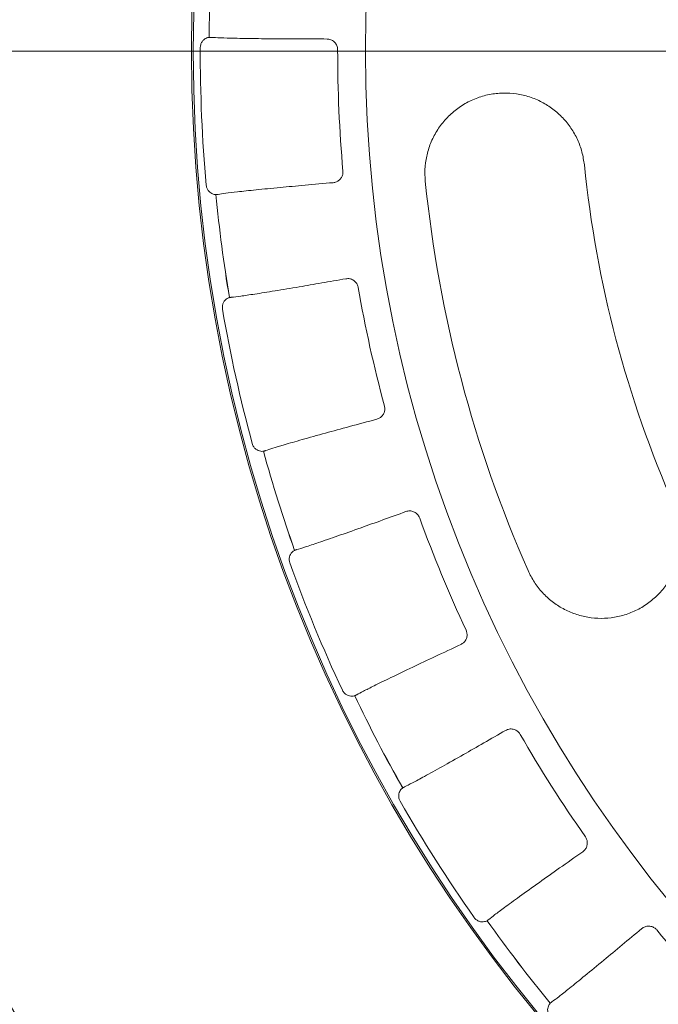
# Model space of a CAD drawing. Header units: centimetres. Extents: x -9388 to 91680, y -1419244 to 50347.
# Tile 155 of 183: x 44980 to 45040, y -689588 to -689496. Entities that reach past the tile are written whole.
import ezdxf

# ---------------------------------------------------------------- set-up
doc = ezdxf.new("R2010")
doc.units = ezdxf.units.CM
doc.layers.add('! wpusty dachowe_Nr_pióra__1', color=7, linetype='Continuous', lineweight=13)
doc.layers.add('Q_podkład', color=8, linetype='Continuous', lineweight=9)
doc.layers.add('Q_kd_wpusty', color=7, linetype='Continuous', lineweight=15, true_color=0x009901)

# ---------------------------------------------------------------- blocks, each defined once
blk = doc.blocks.new('PAB.02_RZUT DACHU')
at = {"layer": '! wpusty dachowe_Nr_pióra__1', "color": 8, "linetype": 'Continuous'}
blk.add_arc((45137.867, -709499.063), 142.076, 90, 270, dxfattribs=at)
blk = doc.blocks.new('A$C674D9795')
at = {"layer": 'Q_kd_wpusty', "linetype": 'Continuous', "ltscale": 0.5}
blk.add_line((-0.5, 0), (-25, 0), dxfattribs=at)
blk.add_line((-0.5, 0), (-25, 0), dxfattribs=at)
at = {"layer": 'Q_kd_wpusty', "linetype": 'Continuous'}
for radius in [25, 25, 14.1906, 14.1906, 12.5741, 12.5741]:
    blk.add_circle((0, 0), radius, dxfattribs=at)
for radius, start, end in [(18.25, 146.75121, 213.24879), (18.25, 146.75121, 213.24879), (14.0417, 175.49412, 179.47058), (14.0417, 175.49412, 179.47058), (14.1243, 179.86289, 185.10181), (14.1243, 179.86289, 185.10181), (12.8349, 179.94082, 185.02388), (12.8349, 179.94082, 185.02388), (10.5741, 185.7909, 203.7909), (10.5741, 185.7909, 203.7909), (12.0741, 185.7909, 203.7909), (12.0741, 185.7909, 203.7909), (14.0421, 185.49403, 189.47068), (14.0421, 185.49403, 189.47068), (14.0417, 185.49412, 189.47058), (14.0417, 185.49412, 189.47058), (12.8349, 189.94082, 195.02388), (12.8349, 189.94082, 195.02388), (14.1243, 189.86289, 195.10181), (14.1243, 189.86289, 195.10181), (14.0421, 195.49403, 199.47068), (14.0421, 195.49403, 199.47068), (14.0417, 195.49412, 199.47058), (14.0417, 195.49412, 199.47058), (12.8349, 199.94082, 205.02388), (12.8349, 199.94082, 205.02388), (14.1243, 199.86289, 205.10181), (14.1243, 199.86289, 205.10181), (14.0421, 205.49403, 209.47068), (14.0421, 205.49403, 209.47068), (14.0417, 205.49412, 209.47058), (14.0417, 205.49412, 209.47058), (12.8349, 209.94082, 215.02388), (12.8349, 209.94082, 215.02388), (14.1243, 209.86289, 215.10181), (14.1243, 209.86289, 215.10181), (14.0421, 215.49403, 219.47068), (14.0421, 215.49403, 219.47068), (14.0417, 215.49412, 219.47058), (14.0417, 215.49412, 219.47058), (12.8349, 219.94082, 225.02388), (12.8349, 219.94082, 225.02388)]:
    blk.add_arc((0, 0), radius, start, end, dxfattribs=at)
for points, knots in [([(-14.1243, 0.0338), (-14.1234, 0.0436), (-14.1217, 0.0633), (-14.1085, 0.0894), (-14.0907, 0.109), (-14.0714, 0.1215), (-14.0536, 0.1281), (-14.0445, 0.1295), (-14.042, 0.1297), (-14.0415, 0.1297)], [0, 0, 0, 0, 0.149282, 0.298681, 0.445257, 0.59208, 0.755033, 0.95273, 1, 1, 1, 1]), ([(-14.1243, 0.0338), (-14.1234, 0.0436), (-14.1217, 0.0633), (-14.1085, 0.0894), (-14.0907, 0.109), (-14.0714, 0.1215), (-14.0536, 0.1281), (-14.0445, 0.1295), (-14.042, 0.1297), (-14.0415, 0.1297)], [0, 0, 0, 0, 0.149282, 0.298681, 0.445257, 0.59208, 0.755033, 0.95273, 1, 1, 1, 1]), ([(-14.0415, 0.1297), (-14.0414, 0.1297), (-14.0412, 0.1297), (-14.0411, 0.1297), (-14.0411, 0.1297), (-14.0415, 0.1297), (-14.0415, 0.1297)], [0, 0, 0, 0, 1, 1, 1, 1.000004, 1.000004, 1.000004, 1.000004]), ([(-14.0415, 0.1297), (-14.0414, 0.1297), (-14.0412, 0.1297), (-14.0411, 0.1297), (-14.0411, 0.1297), (-14.0415, 0.1297), (-14.0415, 0.1297)], [0, 0, 0, 0, 1, 1, 1, 1.000004, 1.000004, 1.000004, 1.000004]), ([(-12.9349, 0.1141), (-13.0117, 0.1142), (-13.1666, 0.1143), (-13.3941, 0.1155), (-13.614, 0.1176), (-13.801, 0.1208), (-13.9432, 0.1247), (-13.9949, 0.1279), (-14.0211, 0.1295)], [0, 0, 0, 0, 0.141894, 0.286274, 0.467028, 0.653025, 0.824295, 1, 1, 1, 1]), ([(-12.9349, 0.1141), (-13.0117, 0.1142), (-13.1666, 0.1143), (-13.3941, 0.1155), (-13.614, 0.1176), (-13.801, 0.1208), (-13.9432, 0.1247), (-13.9949, 0.1279), (-14.0211, 0.1295)], [0, 0, 0, 0, 0.141894, 0.286274, 0.467028, 0.653025, 0.824295, 1, 1, 1, 1]), ([(-12.9349, 0.1141), (-12.9229, 0.1129), (-12.8989, 0.1104), (-12.8671, 0.0904), (-12.8448, 0.0615), (-12.8357, 0.0338), (-12.8351, 0.0178), (-12.8349, 0.0133)], [0, 0, 0, 0, 0.240566, 0.481601, 0.708704, 0.916759, 1, 1, 1, 1]), ([(-12.9349, 0.1141), (-12.9229, 0.1129), (-12.8989, 0.1104), (-12.8671, 0.0904), (-12.8448, 0.0615), (-12.8357, 0.0338), (-12.8351, 0.0178), (-12.8349, 0.0133)], [0, 0, 0, 0, 0.240566, 0.481601, 0.708704, 0.916759, 1, 1, 1, 1]), ([(-10.5202, -1.0669), (-10.5263, -1.026), (-10.5387, -0.9443), (-10.5821, -0.8277), (-10.6428, -0.72), (-10.7203, -0.6234), (-10.8127, -0.5412), (-10.9181, -0.4744), (-11.0336, -0.426), (-11.1571, -0.3969), (-11.2845, -0.3893), (-11.413, -0.4032), (-11.5377, -0.4395), (-11.6551, -0.4967), (-11.7608, -0.5738), (-11.8516, -0.6674), (-11.9243, -0.7753), (-11.9774, -0.8925), (-12.0089, -1.0163), (-12.0191, -1.126), (-12.0143, -1.1932), (-12.0125, -1.2183)], [0, 0, 0, 0, 0.051863, 0.103729, 0.155562, 0.2074, 0.259905, 0.312418, 0.366222, 0.42003, 0.475168, 0.530307, 0.586182, 0.642052, 0.697703, 0.753346, 0.807845, 0.862337, 0.915376, 0.968411, 1, 1, 1, 1]), ([(-10.5202, -1.0669), (-10.5263, -1.026), (-10.5387, -0.9443), (-10.5821, -0.8277), (-10.6428, -0.72), (-10.7203, -0.6234), (-10.8127, -0.5412), (-10.9181, -0.4744), (-11.0336, -0.426), (-11.1571, -0.3969), (-11.2845, -0.3893), (-11.413, -0.4032), (-11.5377, -0.4395), (-11.6551, -0.4967), (-11.7608, -0.5738), (-11.8516, -0.6674), (-11.9243, -0.7753), (-11.9774, -0.8925), (-12.0089, -1.0163), (-12.0191, -1.126), (-12.0143, -1.1932), (-12.0125, -1.2183)], [0, 0, 0, 0, 0.051863, 0.103729, 0.155562, 0.2074, 0.259905, 0.312418, 0.366222, 0.42003, 0.475168, 0.530307, 0.586182, 0.642052, 0.697703, 0.753346, 0.807845, 0.862337, 0.915376, 0.968411, 1, 1, 1, 1]), ([(-12.7856, -1.124), (-12.7856, -1.1347), (-12.7857, -1.1561), (-12.7985, -1.186), (-12.8191, -1.2106), (-12.8462, -1.2278), (-12.8666, -1.2314), (-12.8765, -1.2331)], [0, 0, 0, 0, 0.193211, 0.386196, 0.585281, 0.798593, 1, 1, 1, 1]), ([(-12.7856, -1.124), (-12.7856, -1.1347), (-12.7857, -1.1561), (-12.7985, -1.186), (-12.8191, -1.2106), (-12.8462, -1.2278), (-12.8666, -1.2314), (-12.8765, -1.2331)], [0, 0, 0, 0, 0.193211, 0.386196, 0.585281, 0.798593, 1, 1, 1, 1]), ([(-13.9776, -1.3444), (-13.9816, -1.3444), (-13.9886, -1.3443), (-14.0122, -1.3374), (-14.0348, -1.3233), (-14.0538, -1.3021), (-14.0651, -1.2782), (-14.0675, -1.2624), (-14.0684, -1.256)], [0, 0, 0, 0, 0.258467, 0.44479, 0.600487, 0.756654, 0.902488, 1, 1, 1, 1]), ([(-13.9776, -1.3444), (-13.9816, -1.3444), (-13.9886, -1.3443), (-14.0122, -1.3374), (-14.0348, -1.3233), (-14.0538, -1.3021), (-14.0651, -1.2782), (-14.0675, -1.2624), (-14.0684, -1.256)], [0, 0, 0, 0, 0.258467, 0.44479, 0.600487, 0.756654, 0.902488, 1, 1, 1, 1]), ([(-13.9573, -1.3424), (-13.9358, -1.3392), (-13.8923, -1.3326), (-13.7735, -1.3185), (-13.6055, -1.3006), (-13.3886, -1.2794), (-13.1442, -1.2567), (-12.9664, -1.241), (-12.8765, -1.2331)], [0, 0, 0, 0, 0.149732, 0.302395, 0.483165, 0.669178, 0.832668, 1, 1, 1, 1]), ([(-13.9573, -1.3424), (-13.9358, -1.3392), (-13.8923, -1.3326), (-13.7735, -1.3185), (-13.6055, -1.3006), (-13.3886, -1.2794), (-13.1442, -1.2567), (-12.9664, -1.241), (-12.8765, -1.2331)], [0, 0, 0, 0, 0.149732, 0.302395, 0.483165, 0.669178, 0.832668, 1, 1, 1, 1]), ([(-13.9772, -1.3444), (-13.9773, -1.3444), (-13.9775, -1.3444), (-13.9776, -1.3444), (-13.9776, -1.3444), (-13.9772, -1.3444), (-13.9772, -1.3444)], [0, 0, 0, 0, 1, 1, 1, 1.000004, 1.000004, 1.000004, 1.000004]), ([(-13.9772, -1.3444), (-13.9773, -1.3444), (-13.9775, -1.3444), (-13.9776, -1.3444), (-13.9776, -1.3444), (-13.9772, -1.3444), (-13.9772, -1.3444)], [0, 0, 0, 0, 1, 1, 1, 1.000004, 1.000004, 1.000004, 1.000004]), ([(-12.7582, -2.1337), (-12.8348, -2.1471), (-12.9892, -2.1742), (-13.2148, -2.2128), (-13.4318, -2.249), (-13.615, -2.278), (-13.754, -2.2985), (-13.8048, -2.3043), (-13.8306, -2.3072)], [0, 0, 0, 0, 0.143659, 0.289899, 0.470653, 0.65665, 0.826176, 1, 1, 1, 1]), ([(-12.7582, -2.1337), (-12.8348, -2.1471), (-12.9892, -2.1742), (-13.2148, -2.2128), (-13.4318, -2.249), (-13.615, -2.278), (-13.754, -2.2985), (-13.8048, -2.3043), (-13.8306, -2.3072)], [0, 0, 0, 0, 0.143659, 0.289899, 0.470653, 0.65665, 0.826176, 1, 1, 1, 1]), ([(-12.7582, -2.1337), (-12.7462, -2.1329), (-12.7221, -2.1312), (-12.6873, -2.1454), (-12.6603, -2.1699), (-12.6466, -2.1956), (-12.6432, -2.2112), (-12.6422, -2.2157)], [0, 0, 0, 0, 0.240567, 0.481599, 0.708702, 0.916759, 1, 1, 1, 1]), ([(-12.7582, -2.1337), (-12.7462, -2.1329), (-12.7221, -2.1312), (-12.6873, -2.1454), (-12.6603, -2.1699), (-12.6466, -2.1956), (-12.6432, -2.2112), (-12.6422, -2.2157)], [0, 0, 0, 0, 0.240567, 0.481599, 0.708702, 0.916759, 1, 1, 1, 1]), ([(-13.9156, -2.4194), (-13.9164, -2.4095), (-13.9181, -2.3899), (-13.9097, -2.3619), (-13.8956, -2.3395), (-13.8787, -2.3238), (-13.8623, -2.3143), (-13.8537, -2.3113), (-13.8512, -2.3106), (-13.8507, -2.3105)], [0, 0, 0, 0, 0.149281, 0.298681, 0.445258, 0.59208, 0.755032, 0.952728, 1, 1, 1, 1]), ([(-13.9156, -2.4194), (-13.9164, -2.4095), (-13.9181, -2.3899), (-13.9097, -2.3619), (-13.8956, -2.3395), (-13.8787, -2.3238), (-13.8623, -2.3143), (-13.8537, -2.3113), (-13.8512, -2.3106), (-13.8507, -2.3105)], [0, 0, 0, 0, 0.149281, 0.298681, 0.445258, 0.59208, 0.755032, 0.952728, 1, 1, 1, 1]), ([(-13.8507, -2.3105), (-13.8506, -2.3105), (-13.8504, -2.3105), (-13.8503, -2.3104), (-13.8503, -2.3104), (-13.8507, -2.3105), (-13.8507, -2.3105)], [0, 0, 0, 0, 1, 1, 1, 1.000004, 1.000004, 1.000004, 1.000004]), ([(-13.8507, -2.3105), (-13.8506, -2.3105), (-13.8504, -2.3105), (-13.8503, -2.3104), (-13.8503, -2.3104), (-13.8507, -2.3105), (-13.8507, -2.3105)], [0, 0, 0, 0, 1, 1, 1, 1.000004, 1.000004, 1.000004, 1.000004]), ([(-12.3962, -3.3271), (-12.3943, -3.3376), (-12.3907, -3.3588), (-12.3981, -3.3904), (-12.4142, -3.4182), (-12.4378, -3.4398), (-12.4573, -3.4469), (-12.4667, -3.4504)], [0, 0, 0, 0, 0.19321, 0.386195, 0.585283, 0.798593, 1, 1, 1, 1]), ([(-12.3962, -3.3271), (-12.3943, -3.3376), (-12.3907, -3.3588), (-12.3981, -3.3904), (-12.4142, -3.4182), (-12.4378, -3.4398), (-12.4573, -3.4469), (-12.4667, -3.4504)], [0, 0, 0, 0, 0.19321, 0.386195, 0.585283, 0.798593, 1, 1, 1, 1]), ([(-13.5121, -3.7457), (-13.4915, -3.7388), (-13.4499, -3.7248), (-13.3353, -3.6902), (-13.1729, -3.6434), (-12.9631, -3.5848), (-12.7263, -3.52), (-12.5539, -3.4738), (-12.4667, -3.4504)], [0, 0, 0, 0, 0.149732, 0.302395, 0.483165, 0.669178, 0.832668, 1, 1, 1, 1]), ([(-13.5121, -3.7457), (-13.4915, -3.7388), (-13.4499, -3.7248), (-13.3353, -3.6902), (-13.1729, -3.6434), (-12.9631, -3.5848), (-12.7263, -3.52), (-12.5539, -3.4738), (-12.4667, -3.4504)], [0, 0, 0, 0, 0.149732, 0.302395, 0.483165, 0.669178, 0.832668, 1, 1, 1, 1]), ([(-13.5318, -3.7512), (-13.5358, -3.7518), (-13.5427, -3.753), (-13.5671, -3.7503), (-13.5918, -3.7404), (-13.6142, -3.7227), (-13.6295, -3.7011), (-13.6345, -3.686), (-13.6366, -3.6799)], [0, 0, 0, 0, 0.258469, 0.444791, 0.600485, 0.756655, 0.902489, 1, 1, 1, 1]), ([(-13.5318, -3.7512), (-13.5358, -3.7518), (-13.5427, -3.753), (-13.5671, -3.7503), (-13.5918, -3.7404), (-13.6142, -3.7227), (-13.6295, -3.7011), (-13.6345, -3.686), (-13.6366, -3.6799)], [0, 0, 0, 0, 0.258469, 0.444791, 0.600485, 0.756655, 0.902489, 1, 1, 1, 1]), ([(-13.5314, -3.7511), (-13.5315, -3.7511), (-13.5316, -3.7511), (-13.5318, -3.7512), (-13.5318, -3.7512), (-13.5314, -3.7511), (-13.5314, -3.7511)], [0, 0, 0, 0, 1, 1, 1, 1.000004, 1.000004, 1.000004, 1.000004]), ([(-13.5314, -3.7511), (-13.5315, -3.7511), (-13.5316, -3.7511), (-13.5318, -3.7512), (-13.5318, -3.7512), (-13.5314, -3.7511), (-13.5314, -3.7511)], [0, 0, 0, 0, 1, 1, 1, 1.000004, 1.000004, 1.000004, 1.000004]), ([(-12.1939, -4.3167), (-12.2679, -4.3436), (-12.4172, -4.3978), (-12.634, -4.4754), (-12.8415, -4.5487), (-13.0153, -4.6085), (-13.1469, -4.6522), (-13.1953, -4.6666), (-13.2198, -4.6738)], [0, 0, 0, 0, 0.145541, 0.29377, 0.474523, 0.660519, 0.828184, 1, 1, 1, 1]), ([(-12.1939, -4.3167), (-12.2679, -4.3436), (-12.4172, -4.3978), (-12.634, -4.4754), (-12.8415, -4.5487), (-13.0153, -4.6085), (-13.1469, -4.6522), (-13.1953, -4.6666), (-13.2198, -4.6738)], [0, 0, 0, 0, 0.145541, 0.29377, 0.474523, 0.660519, 0.828184, 1, 1, 1, 1]), ([(-12.1939, -4.3167), (-12.1822, -4.3138), (-12.1588, -4.308), (-12.1221, -4.3159), (-12.0912, -4.3354), (-12.0732, -4.3583), (-12.0671, -4.3731), (-12.0654, -4.3773)], [0, 0, 0, 0, 0.240567, 0.481597, 0.708704, 0.916759, 1, 1, 1, 1]), ([(-12.1939, -4.3167), (-12.1822, -4.3138), (-12.1588, -4.308), (-12.1221, -4.3159), (-12.0912, -4.3354), (-12.0732, -4.3583), (-12.0671, -4.3731), (-12.0654, -4.3773)], [0, 0, 0, 0, 0.240567, 0.481597, 0.708704, 0.916759, 1, 1, 1, 1]), ([(-11.0481, -4.8707), (-11.0296, -4.9077), (-10.9926, -4.9816), (-10.9153, -5.079), (-10.8244, -5.1627), (-10.7209, -5.2305), (-10.6076, -5.2802), (-10.4868, -5.3112), (-10.3619, -5.3215), (-10.2355, -5.3111), (-10.1119, -5.279), (-9.994, -5.2261), (-9.8866, -5.153), (-9.7926, -5.0624), (-9.7159, -4.9563), (-9.6584, -4.8393), (-9.6226, -4.7142), (-9.6083, -4.5864), (-9.6166, -4.4589), (-9.6408, -4.3514), (-9.6661, -4.289), (-9.6756, -4.2656)], [0, 0, 0, 0, 0.05185, 0.103701, 0.15552, 0.207345, 0.259848, 0.312358, 0.366177, 0.420001, 0.475159, 0.530318, 0.586198, 0.642074, 0.69771, 0.753339, 0.807817, 0.862288, 0.91532, 0.968349, 1, 1, 1, 1]), ([(-11.0481, -4.8707), (-11.0296, -4.9077), (-10.9926, -4.9816), (-10.9153, -5.079), (-10.8244, -5.1627), (-10.7209, -5.2305), (-10.6076, -5.2802), (-10.4868, -5.3112), (-10.3619, -5.3215), (-10.2355, -5.3111), (-10.1119, -5.279), (-9.994, -5.2261), (-9.8866, -5.153), (-9.7926, -5.0624), (-9.7159, -4.9563), (-9.6584, -4.8393), (-9.6226, -4.7142), (-9.6083, -4.5864), (-9.6166, -4.4589), (-9.6408, -4.3514), (-9.6661, -4.289), (-9.6756, -4.2656)], [0, 0, 0, 0, 0.05185, 0.103701, 0.15552, 0.207345, 0.259848, 0.312358, 0.366177, 0.420001, 0.475159, 0.530318, 0.586198, 0.642074, 0.69771, 0.753339, 0.807817, 0.862288, 0.91532, 0.968349, 1, 1, 1, 1]), ([(-13.2841, -4.799), (-13.2866, -4.7895), (-13.2917, -4.7704), (-13.2882, -4.7414), (-13.2782, -4.7169), (-13.2643, -4.6985), (-13.2498, -4.6863), (-13.2418, -4.6818), (-13.2395, -4.6808), (-13.2391, -4.6806)], [0, 0, 0, 0, 0.149279, 0.298682, 0.445258, 0.59208, 0.755032, 0.952729, 1, 1, 1, 1]), ([(-13.2841, -4.799), (-13.2866, -4.7895), (-13.2917, -4.7704), (-13.2882, -4.7414), (-13.2782, -4.7169), (-13.2643, -4.6985), (-13.2498, -4.6863), (-13.2418, -4.6818), (-13.2395, -4.6808), (-13.2391, -4.6806)], [0, 0, 0, 0, 0.149279, 0.298682, 0.445258, 0.59208, 0.755032, 0.952729, 1, 1, 1, 1]), ([(-13.2391, -4.6806), (-13.2389, -4.6805), (-13.2388, -4.6805), (-13.2387, -4.6804), (-13.2387, -4.6804), (-13.2391, -4.6806), (-13.2391, -4.6806)], [0, 0, 0, 0, 1, 1, 1, 1.000004, 1.000004, 1.000004, 1.000004]), ([(-13.2391, -4.6806), (-13.2389, -4.6805), (-13.2388, -4.6805), (-13.2387, -4.6804), (-13.2387, -4.6804), (-13.2391, -4.6806), (-13.2391, -4.6806)], [0, 0, 0, 0, 1, 1, 1, 1.000004, 1.000004, 1.000004, 1.000004]), ([(-11.6301, -5.4291), (-11.6265, -5.4392), (-11.6192, -5.4594), (-11.621, -5.4918), (-11.632, -5.522), (-11.6516, -5.5474), (-11.6695, -5.5578), (-11.6782, -5.5628)], [0, 0, 0, 0, 0.193212, 0.386196, 0.585283, 0.798594, 1, 1, 1, 1]), ([(-11.6301, -5.4291), (-11.6265, -5.4392), (-11.6192, -5.4594), (-11.621, -5.4918), (-11.632, -5.522), (-11.6516, -5.5474), (-11.6695, -5.5578), (-11.6782, -5.5628)], [0, 0, 0, 0, 0.193212, 0.386196, 0.585283, 0.798594, 1, 1, 1, 1]), ([(-12.6564, -6.0351), (-12.6373, -6.0247), (-12.5987, -6.0037), (-12.4919, -5.9498), (-12.3401, -5.8755), (-12.1436, -5.7814), (-11.9217, -5.6765), (-11.76, -5.601), (-11.6782, -5.5628)], [0, 0, 0, 0, 0.149732, 0.302395, 0.483165, 0.669178, 0.832668, 1, 1, 1, 1]), ([(-12.6564, -6.0351), (-12.6373, -6.0247), (-12.5987, -6.0037), (-12.4919, -5.9498), (-12.3401, -5.8755), (-12.1436, -5.7814), (-11.9217, -5.6765), (-11.76, -5.601), (-11.6782, -5.5628)], [0, 0, 0, 0, 0.149732, 0.302395, 0.483165, 0.669178, 0.832668, 1, 1, 1, 1]), ([(-12.6748, -6.044), (-12.6786, -6.0453), (-12.6852, -6.0476), (-12.7098, -6.0492), (-12.7358, -6.0437), (-12.7609, -6.0302), (-12.7797, -6.0117), (-12.7873, -5.9976), (-12.7904, -5.9919)], [0, 0, 0, 0, 0.258468, 0.444789, 0.600483, 0.756654, 0.902486, 1, 1, 1, 1]), ([(-12.6748, -6.044), (-12.6786, -6.0453), (-12.6852, -6.0476), (-12.7098, -6.0492), (-12.7358, -6.0437), (-12.7609, -6.0302), (-12.7797, -6.0117), (-12.7873, -5.9976), (-12.7904, -5.9919)], [0, 0, 0, 0, 0.258468, 0.444789, 0.600483, 0.756654, 0.902486, 1, 1, 1, 1]), ([(-12.6744, -6.0438), (-12.6746, -6.0439), (-12.6747, -6.0439), (-12.6748, -6.044), (-12.6748, -6.044), (-12.6744, -6.0438), (-12.6744, -6.0438)], [0, 0, 0, 0, 1, 1, 1, 1.000004, 1.000004, 1.000004, 1.000004]), ([(-12.6744, -6.0438), (-12.6746, -6.0439), (-12.6747, -6.0439), (-12.6748, -6.044), (-12.6748, -6.044), (-12.6744, -6.0438), (-12.6744, -6.0438)], [0, 0, 0, 0, 1, 1, 1, 1.000004, 1.000004, 1.000004, 1.000004]), ([(-11.259, -6.3686), (-11.3282, -6.4085), (-11.4679, -6.4889), (-11.6693, -6.6038), (-11.861, -6.712), (-12.0202, -6.8002), (-12.1403, -6.865), (-12.1849, -6.8872), (-12.2074, -6.8984)], [0, 0, 0, 0, 0.147689, 0.298189, 0.478942, 0.664937, 0.830472, 1, 1, 1, 1]), ([(-11.259, -6.3686), (-11.3282, -6.4085), (-11.4679, -6.4889), (-11.6693, -6.6038), (-11.861, -6.712), (-12.0202, -6.8002), (-12.1403, -6.865), (-12.1849, -6.8872), (-12.2074, -6.8984)], [0, 0, 0, 0, 0.147689, 0.298189, 0.478942, 0.664937, 0.830472, 1, 1, 1, 1]), ([(-11.259, -6.3686), (-11.248, -6.3637), (-11.226, -6.3539), (-11.1884, -6.3553), (-11.1546, -6.3691), (-11.133, -6.3885), (-11.1244, -6.4021), (-11.122, -6.406)], [0, 0, 0, 0, 0.240566, 0.481598, 0.708701, 0.91676, 1, 1, 1, 1]), ([(-11.259, -6.3686), (-11.248, -6.3637), (-11.226, -6.3539), (-11.1884, -6.3553), (-11.1546, -6.3691), (-11.133, -6.3885), (-11.1244, -6.4021), (-11.122, -6.406)], [0, 0, 0, 0, 0.240566, 0.481598, 0.708701, 0.91676, 1, 1, 1, 1]), ([(-12.2489, -7.0329), (-12.2531, -7.0239), (-12.2614, -7.006), (-12.263, -6.9769), (-12.2574, -6.951), (-12.2469, -6.9305), (-12.2348, -6.9159), (-12.2277, -6.9101), (-12.2256, -6.9087), (-12.2252, -6.9084)], [0, 0, 0, 0, 0.149279, 0.298681, 0.445257, 0.59208, 0.755032, 0.952728, 1, 1, 1, 1]), ([(-12.2489, -7.0329), (-12.2531, -7.0239), (-12.2614, -7.006), (-12.263, -6.9769), (-12.2574, -6.951), (-12.2469, -6.9305), (-12.2348, -6.9159), (-12.2277, -6.9101), (-12.2256, -6.9087), (-12.2252, -6.9084)], [0, 0, 0, 0, 0.149279, 0.298681, 0.445257, 0.59208, 0.755032, 0.952728, 1, 1, 1, 1]), ([(-12.2252, -6.9084), (-12.225, -6.9083), (-12.2249, -6.9083), (-12.2248, -6.9082), (-12.2248, -6.9082), (-12.2252, -6.9084), (-12.2252, -6.9084)], [0, 0, 0, 0, 1, 1, 1, 1.000004, 1.000004, 1.000004, 1.000004]), ([(-12.2252, -6.9084), (-12.225, -6.9083), (-12.2249, -6.9083), (-12.2248, -6.9082), (-12.2248, -6.9082), (-12.2252, -6.9084), (-12.2252, -6.9084)], [0, 0, 0, 0, 1, 1, 1, 1.000004, 1.000004, 1.000004, 1.000004]), ([(-10.5106, -7.3662), (-10.5053, -7.3755), (-10.4947, -7.3941), (-10.4908, -7.4263), (-10.4964, -7.4579), (-10.5112, -7.4864), (-10.5271, -7.4997), (-10.5348, -7.5062)], [0, 0, 0, 0, 0.193211, 0.386198, 0.585284, 0.798598, 1, 1, 1, 1]), ([(-10.5106, -7.3662), (-10.5053, -7.3755), (-10.4947, -7.3941), (-10.4908, -7.4263), (-10.4964, -7.4579), (-10.5112, -7.4864), (-10.5271, -7.4997), (-10.5348, -7.5062)], [0, 0, 0, 0, 0.193211, 0.386198, 0.585284, 0.798598, 1, 1, 1, 1]), ([(-11.4162, -8.1412), (-11.3991, -8.1277), (-11.3648, -8.1003), (-11.2689, -8.0286), (-11.1324, -7.9291), (-10.9552, -7.8023), (-10.7549, -7.6604), (-10.6087, -7.558), (-10.5348, -7.5062)], [0, 0, 0, 0, 0.149732, 0.302395, 0.483165, 0.669178, 0.832668, 1, 1, 1, 1]), ([(-11.4162, -8.1412), (-11.3991, -8.1277), (-11.3648, -8.1003), (-11.2689, -8.0286), (-11.1324, -7.9291), (-10.9552, -7.8023), (-10.7549, -7.6604), (-10.6087, -7.558), (-10.5348, -7.5062)], [0, 0, 0, 0, 0.149732, 0.302395, 0.483165, 0.669178, 0.832668, 1, 1, 1, 1]), ([(-11.4327, -8.1531), (-11.4363, -8.1551), (-11.4423, -8.1585), (-11.4662, -8.1643), (-11.4928, -8.1635), (-11.5199, -8.1545), (-11.5417, -8.1395), (-11.5516, -8.127), (-11.5556, -8.1219)], [0, 0, 0, 0, 0.258468, 0.444789, 0.600485, 0.756653, 0.902491, 1, 1, 1, 1]), ([(-11.4327, -8.1531), (-11.4363, -8.1551), (-11.4423, -8.1585), (-11.4662, -8.1643), (-11.4928, -8.1635), (-11.5199, -8.1545), (-11.5417, -8.1395), (-11.5516, -8.127), (-11.5556, -8.1219)], [0, 0, 0, 0, 0.258468, 0.444789, 0.600485, 0.756653, 0.902491, 1, 1, 1, 1]), ([(-11.4324, -8.1529), (-11.4325, -8.1529), (-11.4326, -8.153), (-11.4327, -8.1531), (-11.4327, -8.1531), (-11.4324, -8.1529), (-11.4324, -8.1529)], [0, 0, 0, 0, 1, 1, 1, 1.000004, 1.000004, 1.000004, 1.000004]), ([(-11.4324, -8.1529), (-11.4325, -8.1529), (-11.4326, -8.153), (-11.4327, -8.1531), (-11.4327, -8.1531), (-11.4324, -8.1529), (-11.4324, -8.1529)], [0, 0, 0, 0, 1, 1, 1, 1.000004, 1.000004, 1.000004, 1.000004]), ([(-9.9821, -8.227), (-9.9721, -8.2202), (-9.9521, -8.2067), (-9.9149, -8.2016), (-9.8792, -8.2093), (-9.8545, -8.2247), (-9.8437, -8.2366), (-9.8406, -8.2399)], [0, 0, 0, 0, 0.240565, 0.481597, 0.7087, 0.916757, 1, 1, 1, 1]), ([(-9.9821, -8.227), (-9.9721, -8.2202), (-9.9521, -8.2067), (-9.9149, -8.2016), (-9.8792, -8.2093), (-9.8545, -8.2247), (-9.8437, -8.2366), (-9.8406, -8.2399)], [0, 0, 0, 0, 0.240565, 0.481597, 0.7087, 0.916757, 1, 1, 1, 1]), ([(-9.9821, -8.227), (-10.0444, -8.2791), (-10.1702, -8.3845), (-10.3501, -8.5339), (-10.5201, -8.6736), (-10.6599, -8.7867), (-10.765, -8.8698), (-10.8042, -8.8987), (-10.824, -8.9134)], [0, 0, 0, 0, 0.150333, 0.303635, 0.484387, 0.670381, 0.83329, 1, 1, 1, 1]), ([(-9.9821, -8.227), (-10.0444, -8.2791), (-10.1702, -8.3845), (-10.3501, -8.5339), (-10.5201, -8.6736), (-10.6599, -8.7867), (-10.765, -8.8698), (-10.8042, -8.8987), (-10.824, -8.9134)], [0, 0, 0, 0, 0.150333, 0.303635, 0.484387, 0.670381, 0.83329, 1, 1, 1, 1]), ([(-10.8416, -9.053), (-10.8472, -9.0449), (-10.8585, -9.0287), (-10.8652, -9.0003), (-10.8642, -8.9738), (-10.8574, -8.9518), (-10.848, -8.9354), (-10.842, -8.9284), (-10.8402, -8.9267), (-10.8398, -8.9263)], [0, 0, 0, 0, 0.14928, 0.298682, 0.44526, 0.592082, 0.755033, 0.952729, 1, 1, 1, 1]), ([(-10.8416, -9.053), (-10.8472, -9.0449), (-10.8585, -9.0287), (-10.8652, -9.0003), (-10.8642, -8.9738), (-10.8574, -8.9518), (-10.848, -8.9354), (-10.842, -8.9284), (-10.8402, -8.9267), (-10.8398, -8.9263)], [0, 0, 0, 0, 0.14928, 0.298682, 0.44526, 0.592082, 0.755033, 0.952729, 1, 1, 1, 1]), ([(-10.8398, -8.9263), (-10.8397, -8.9262), (-10.8396, -8.9261), (-10.8395, -8.926), (-10.8395, -8.926), (-10.8398, -8.9263), (-10.8398, -8.9263)], [0, 0, 0, 0, 1, 1, 1, 1.000004, 1.000004, 1.000004, 1.000004]), ([(-10.8398, -8.9263), (-10.8397, -8.9262), (-10.8396, -8.9261), (-10.8395, -8.926), (-10.8395, -8.926), (-10.8398, -8.9263), (-10.8398, -8.9263)], [0, 0, 0, 0, 1, 1, 1, 1.000004, 1.000004, 1.000004, 1.000004])]:
    blk.add_open_spline(points, degree=3, knots=knots, dxfattribs=at)
for points in [[(-14.0411, 0.1297), (-14.0211, 0.1295)], [(-14.0411, 0.1297), (-14.0211, 0.1295)], [(-13.9573, -1.3424), (-13.9772, -1.3444)], [(-13.9573, -1.3424), (-13.9772, -1.3444)], [(-13.8503, -2.3104), (-13.8306, -2.3072)], [(-13.8503, -2.3104), (-13.8306, -2.3072)], [(-13.5121, -3.7457), (-13.5314, -3.7511)], [(-13.5121, -3.7457), (-13.5314, -3.7511)], [(-13.2387, -4.6804), (-13.2198, -4.6738)], [(-13.2387, -4.6804), (-13.2198, -4.6738)], [(-12.6564, -6.0351), (-12.6744, -6.0438)], [(-12.6564, -6.0351), (-12.6744, -6.0438)], [(-12.2248, -6.9082), (-12.2074, -6.8984)], [(-12.2248, -6.9082), (-12.2074, -6.8984)], [(-11.4162, -8.1412), (-11.4324, -8.1529)], [(-11.4162, -8.1412), (-11.4324, -8.1529)], [(-10.8395, -8.926), (-10.824, -8.9134)], [(-10.8395, -8.926), (-10.824, -8.9134)]]:
    blk.add_open_spline(points, degree=1, dxfattribs=at)

msp = doc.modelspace()

# ---------------------------------------------------------------- block references
at = {"xscale": 10, "yscale": 10, "zscale": 10}
msp.add_blockref('A$C674D9795', (45137.867, -689499.114), dxfattribs=at)
at = {"layer": 'Q_podkład'}
msp.add_blockref('PAB.02_RZUT DACHU', (0, 20000), dxfattribs=at)

doc.saveas('drawing.dxf')
